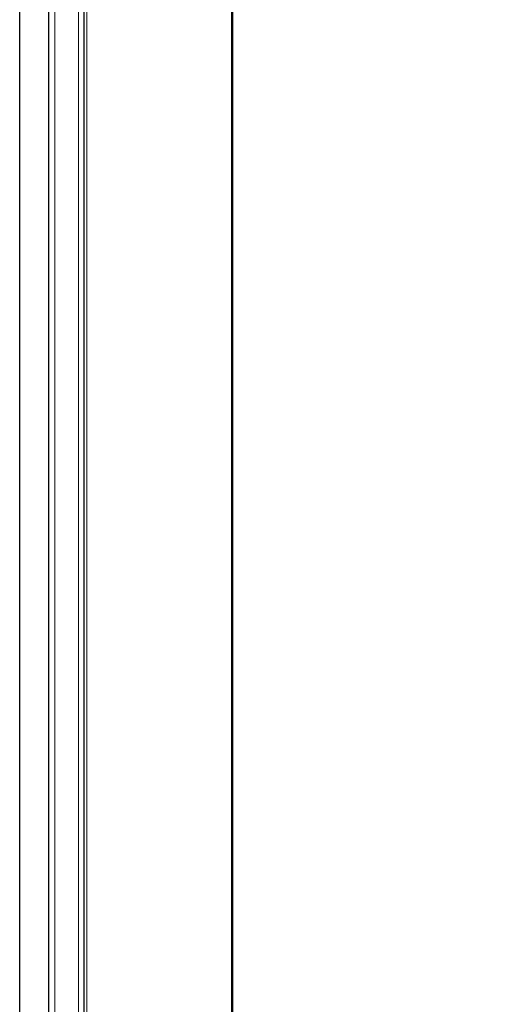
# Model space of a CAD drawing. Header units: millimetres. Extents: x 8 to 1010, y 12 to 2700.
# Tile 41 of 68: x 574 to 613, y 1722 to 1802. Entities that reach past the tile are written whole.
import ezdxf

# ---------------------------------------------------------------- set-up
doc = ezdxf.new("R2010")
doc.units = ezdxf.units.MM

msp = doc.modelspace()

# ---------------------------------------------------------------- linework, layer by layer
at = {"color": 7, "linetype": 'Continuous', "lineweight": 30}
for p, q in [((574.306, 1588.203), (574.306, 2588.188)), ((591.647, 1589.128), (591.647, 2495.709)), ((579.568, 1589.255), (579.568, 2481.314)), ((576.691, 1589.253), (576.691, 2478.965))]:
    msp.add_line(p, q, dxfattribs=at)
at = {"color": 8, "linetype": 'Continuous', "lineweight": 0}
for p, q in [((591.554, 1589.13), (591.554, 2495.535)), ((579.095, 1589.257), (579.095, 2480.912)), ((579.762, 1589.255), (579.762, 2481.48)), ((577.177, 1589.263), (577.177, 2479.346))]:
    msp.add_line(p, q, dxfattribs=at)
at = {"color": 7, "linetype": 'Continuous', "lineweight": 30}
msp.add_open_spline([(619.517, 1736.819), (619.149, 1734.704), (618.302, 1729.833), (617.018, 1722.199), (615.657, 1713.918), (614.332, 1705.63), (613.049, 1697.385), (611.809, 1689.183), (610.61, 1681.024), (609.445, 1672.859), (608.307, 1664.639), (607.197, 1656.364), (606.116, 1648.034), (605.071, 1639.699), (604.06, 1631.359), (603.092, 1623.065), (602.163, 1614.816), (601.275, 1606.613), (600.453, 1598.74), (599.943, 1593.6), (599.705, 1591.196)], degree=3, knots=[0, 0, 0, 0, 0.0438675, 0.1009904, 0.1581165, 0.2152454, 0.2723763, 0.3284886, 0.3846017, 0.4407151, 0.4968283, 0.5539608, 0.6110918, 0.6682208, 0.725347, 0.78247, 0.838569, 0.8946638, 0.9507536, 1, 1, 1, 1], dxfattribs=at)

doc.saveas('drawing.dxf')
